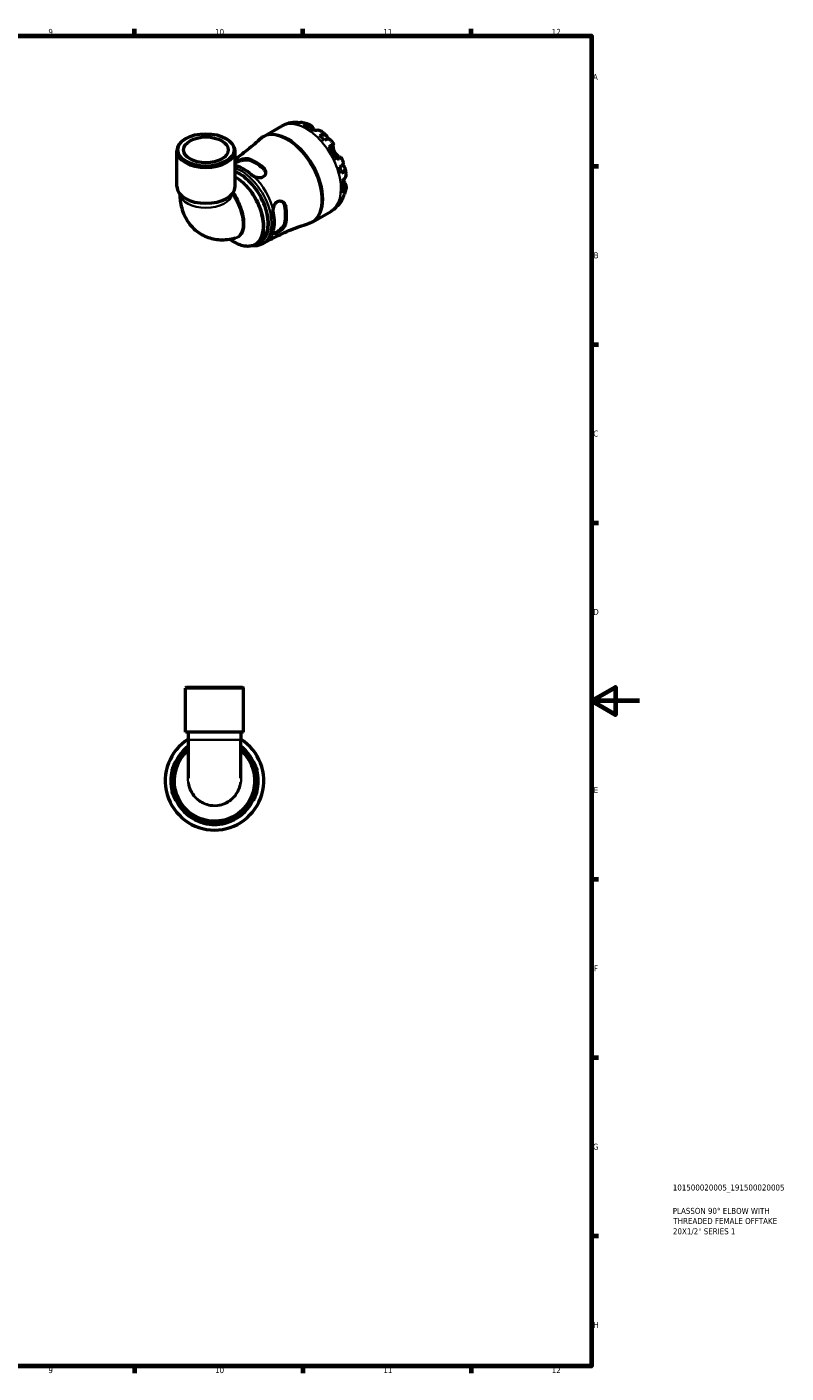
# Model space of a CAD drawing. Header units: millimetres. Extents: x 0 to 902, y 0 to 783.
# Tile 6 of 6: x 586 to 902, y 17 to 578. Entities that reach past the tile are written whole.
import ezdxf

# ---------------------------------------------------------------- set-up
doc = ezdxf.new("R2010")
doc.units = ezdxf.units.MM
for name, color, linetype, lineweight in [('Border (ISO)', 7, 'Continuous', 70), ('Title (ISO)', 7, 'Continuous', 50), ('Visible (ISO)', 7, 'Continuous', 50), ('Visible Narrow (ISO)', 7, 'Continuous', 35)]:
    doc.layers.add(name, color=color, linetype=linetype, lineweight=lineweight)
doc.styles.add('Note Text (ISO)', font='tahoma.ttf')

# ---------------------------------------------------------------- blocks, each defined once
blk = doc.blocks.new('Borders Default Border')
at = {"layer": 'Border (ISO)'}
for p, q in [((630.75, 574), (630.75, 576.9)), ((700.83, 574), (700.83, 576.9)), ((770.92, 574), (770.92, 576.9)), ((821, 519.75), (823.9, 519.75)), ((821, 445.5), (823.9, 445.5)), ((821, 371.25), (823.9, 371.25)), ((821, 222.75), (823.9, 222.75)), ((821, 148.5), (823.9, 148.5)), ((821, 74.25), (823.9, 74.25)), ((630.75, 20), (630.75, 17.1)), ((700.83, 20), (700.83, 17.1)), ((770.92, 20), (770.92, 17.1))]:
    blk.add_line(p, q, dxfattribs=at)
at = {"layer": 'Border (ISO)', "flags": 128}
for points in [[(20, 20), (20, 574), (821, 574), (821, 20), (20, 20)], [(841, 297), (821, 297), (831, 302.77), (831, 291.23), (821, 297)]]:
    blk.add_lwpolyline(points, dxfattribs=at)
at = {"layer": 'Border (ISO)', "color": 232, "true_color": 0xca0064, "char_height": 2.5, "attachment_point": 7, "style": 'Note Text (ISO)'}
for s, insert in [('9', (594.88, 574.35)), ('10', (664.29, 574.35)), ('11', (734.37, 574.4)), ('12', (804.46, 574.4)), ('A', (821.59, 555.62)), ('B', (821.89, 481.37)), ('C', (821.73, 407.08)), ('D', (821.73, 332.88)), ('E', (821.94, 258.63)), ('F', (822, 184.38)), ('G', (821.61, 110.08)), ('H', (821.74, 35.88)), ('9', (594.88, 17.05)), ('10', (664.29, 17.05)), ('11', (734.37, 17.1)), ('12', (804.46, 17.1))]:
    blk.add_mtext(s, dxfattribs=dict(at, insert=insert))
blk = doc.blocks.new('Title Blocks ISO')
at = {"layer": 'Title (ISO)', "color": 232, "true_color": 0xca0064, "style": 'Note Text (ISO)'}
for tag, p in [('PART_NUMBER_001', (33.84, 73.13)), ('DESCRIPTION_001', (33.84, 63.4)), ('DESCRIPTION_002', (34.09, 59.18)), ('DESCRIPTION_003', (33.91, 54.9))]:
    blk.add_attdef(tag, p, '', height=2.5, dxfattribs=at)

msp = doc.modelspace()

# ---------------------------------------------------------------- linework, layer by layer
at = {"layer": 'Visible (ISO)'}
for p, q in [((684.5296, 532.1479), (691.9601, 536.4269)), ((652.1659, 531.2676), (651.8749, 531.0987)), ((668.776, 531.2676), (669.067, 531.0987)), ((648.3608, 511.2336), (648.3608, 526.1865)), ((672.5811, 511.2336), (672.5811, 526.1865)), ((704.9899, 496.618), (712.4204, 500.8969)), ((681.2372, 487.1978), (682.8915, 488.1505)), ((684.0852, 487.4185), (685.4145, 488.184)), ((652.3377, 302.7413), (651.9277, 302.3313)), ((652.3377, 302.7413), (675.738, 302.7413)), ((675.738, 302.7413), (676.148, 302.3313)), ((676.148, 302.3313), (651.9277, 302.3313)), ((651.9277, 284.0413), (651.9277, 302.3313)), ((676.148, 284.0413), (676.148, 302.3313)), ((676.148, 284.0413), (651.9277, 284.0413)), ((653.1388, 284.0413), (653.1388, 280.8853)), ((653.1388, 280.8853), (653.1388, 264.9196)), ((674.937, 284.0413), (674.937, 280.8853)), ((674.937, 264.9196), (674.937, 280.8853))]:
    msp.add_line(p, q, dxfattribs=at)
for radius, start, end in [(20.5, 122.11803, 57.88197), (18.04, 127.168773, 52.831227), (18.2101, 166.017619, 193.982381), (18.2101, 346.017619, 13.982381), (18.2101, 256.017619, 283.982381)]:
    msp.add_arc((664.0379, 263.7413), radius, start, end, dxfattribs=at)
for major_axis in [(11.7002, 0), (9.3155, 0)]:
    msp.add_ellipse((660.471, 526.5217), major_axis=major_axis, ratio=0.5758617, dxfattribs=at)
for centre, major_axis, ratio, start_param, end_param in [((703.3216, 519.3134), (-10.1495, 17.6249), 0.57809312, 6.12712442, 6.13806002), ((703.3216, 519.3134), (-10.1495, 17.6249), 0.57809312, 5.81885803, 5.96598184), ((703.3216, 519.3134), (-10.1495, 17.6249), 0.57809312, 5.34172626, 5.65771545), ((660.471, 526.1865), (-12.1101, 0), 0.5758617, 5.50163969, 10.20632358), ((703.3216, 519.3134), (-10.1495, 17.6249), 0.57809312, 5.03345987, 5.18058367), ((703.3216, 519.3134), (-10.1495, 17.6249), 0.57809312, 4.55632809, 4.87231728), ((681.1849, 506.5657), (9.0875, -15.7806), 0.57809312, 2.11408961, 2.60216679), ((681.1849, 506.5657), (8.8029, -15.2865), 0.57809312, 2.10603338, 2.61022301), ((674.5028, 502.7177), (8.3887, -14.5673), 0.57809312, 0, 2.52051021), ((676.2352, 503.7154), (-9.0025, 15.6332), 0.57809312, 5.25333306, 5.74610864), ((703.3216, 519.3134), (-10.1495, 17.6249), 0.57809312, 4.2480617, 4.39518551), ((660.471, 511.2336), (-12.1101, 0), 0.5758617, 0, 3.14159265), ((703.3216, 519.3134), (-10.1495, 17.6249), 0.57809312, 3.77092993, 4.08691912), ((703.3216, 519.3134), (10.1495, -17.6249), 0.57809312, 0.32107089, 0.46819469), ((676.2352, 503.7154), (-9.0025, 15.6332), 0.57809312, 3.68253673, 4.17531232), ((681.1849, 506.5657), (8.8029, -15.2865), 0.57809312, 0.53523706, 1.03942669), ((681.1849, 506.5657), (9.0875, -15.7806), 0.57809312, 0.54329328, 1.03137046), ((703.3216, 519.3134), (10.1495, -17.6249), 0.57809312, 0.14512529, 0.1599283)]:
    msp.add_ellipse(centre, major_axis=major_axis, ratio=ratio, start_param=start_param, end_param=end_param, dxfattribs=at)
for points, knots in [([(691.9601, 536.4269), (692.1367, 536.5286), (692.3159, 536.6258), (692.6786, 536.8111), (692.8621, 536.8991), (693.2327, 537.0656), (693.4198, 537.1441), (693.7967, 537.2915), (693.9865, 537.3603), (694.3681, 537.4882), (694.5599, 537.5473), (694.7523, 537.6015)], [5.499720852, 5.499720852, 5.499720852, 5.499720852, 5.52874591, 5.52874591, 5.557770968, 5.557770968, 5.586796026, 5.586796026, 5.615821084, 5.615821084, 5.644846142, 5.644846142, 5.644846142, 5.644846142]), ([(694.9738, 537.6618), (695.19, 537.7185), (695.4067, 537.7691), (695.8402, 537.8585), (696.0571, 537.8972), (696.4901, 537.9632), (696.7062, 537.9905), (697.137, 538.034), (697.3517, 538.0502), (697.7789, 538.0721), (697.9914, 538.0778), (698.2027, 538.0786)], [5.655975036, 5.655975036, 5.655975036, 5.655975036, 5.688514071, 5.688514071, 5.721053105, 5.721053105, 5.75359214, 5.75359214, 5.786131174, 5.786131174, 5.818670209, 5.818670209, 5.818670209, 5.818670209]), ([(696.8565, 537.8891), (697.257, 538.0024), (697.6682, 538.0626), (698.4384, 538.0891), (698.8677, 538.055), (699.4132, 537.9385), (699.5345, 537.9078), (699.6544, 537.8731)], [0.151773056, 0.151773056, 0.151773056, 0.151773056, 0.295905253, 0.295905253, 0.444019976, 0.444019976, 0.486564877, 0.486564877, 0.486564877, 0.486564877]), ([(700.8732, 537.8285), (700.5527, 537.8887), (700.2261, 537.9086), (699.5734, 537.8779), (699.191, 537.8149), (698.8095, 537.6998)], [4.33640153, 4.33640153, 4.33640153, 4.33640153, 4.463837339, 4.463837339, 4.607969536, 4.607969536, 4.607969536, 4.607969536]), ([(700.8733, 537.8287), (701.0558, 537.7941), (701.2367, 537.7564), (701.5953, 537.6748), (701.773, 537.6309), (702.125, 537.5375), (702.2994, 537.488), (702.6449, 537.3835), (702.8161, 537.3285), (703.1551, 537.2136), (703.323, 537.1536), (703.4893, 537.0912)], [5.960402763, 5.960402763, 5.960402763, 5.960402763, 5.990593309, 5.990593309, 6.020783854, 6.020783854, 6.050974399, 6.050974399, 6.081164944, 6.081164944, 6.11135549, 6.11135549, 6.11135549, 6.11135549]), ([(701.0589, 537.0369), (701.4181, 537.1579), (701.7688, 537.2312), (702.4018, 537.2907), (702.7405, 537.279), (703.3723, 537.1509), (703.6654, 537.0346), (704.1604, 536.7429), (704.4073, 536.5396), (704.7659, 536.1191), (704.8962, 535.9268), (705.0064, 535.7251)], [0.151783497, 0.151783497, 0.151783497, 0.151783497, 0.29453183, 0.29453183, 0.442725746, 0.442725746, 0.590919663, 0.590919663, 0.740909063, 0.740909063, 0.843864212, 0.843864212, 0.843864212, 0.843864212]), ([(705.0064, 535.7251), (705.0177, 535.7044), (705.0293, 535.6832), (705.1049, 535.5459), (705.1755, 535.4199), (705.3176, 535.1713), (705.3868, 535.0522), (705.5463, 534.7838), (705.6375, 534.6336), (705.7347, 534.479)], [-0.519418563, -0.519418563, -0.519418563, -0.519418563, -0.508141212, -0.508141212, -0.447461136, -0.447461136, -0.396897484, -0.396897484, -0.3384411, -0.3384411, -0.3384411, -0.3384411]), ([(708.7378, 534.077), (708.6393, 534.1548), (708.5383, 534.2239), (708.1909, 534.4286), (707.8977, 534.5449), (707.2659, 534.6729), (706.9273, 534.6847), (706.2943, 534.6251), (705.9436, 534.5519), (705.5844, 534.4309)], [4.224067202, 4.224067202, 4.224067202, 4.224067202, 4.285120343, 4.285120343, 4.433314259, 4.433314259, 4.581508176, 4.581508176, 4.724256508, 4.724256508, 4.724256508, 4.724256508]), ([(707.8338, 532.503), (708.1781, 532.6396), (708.5045, 532.7348), (709.0748, 532.8439), (709.3692, 532.8656), (709.896, 532.8171), (710.1283, 532.747), (710.4984, 532.5491), (710.6701, 532.403), (710.9345, 532.0278), (711.0272, 531.7987), (711.1184, 531.3866), (711.1407, 531.1844), (711.1425, 530.9628)], [0.151773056, 0.151773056, 0.151773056, 0.151773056, 0.295905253, 0.295905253, 0.444019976, 0.444019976, 0.592134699, 0.592134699, 0.740559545, 0.740559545, 0.888984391, 0.888984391, 0.997299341, 0.997299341, 0.997299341, 0.997299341]), ([(708.7381, 534.0775), (708.87, 533.9735), (709.0008, 533.8681), (709.26, 533.6546), (709.3884, 533.5464), (709.643, 533.3275), (709.7692, 533.2167), (710.0192, 532.9925), (710.1431, 532.8791), (710.3886, 532.6497), (710.5103, 532.5338), (710.6308, 532.4167)], [0.181555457, 0.181555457, 0.181555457, 0.181555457, 0.211256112, 0.211256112, 0.240956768, 0.240956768, 0.270657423, 0.270657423, 0.300358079, 0.300358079, 0.330058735, 0.330058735, 0.330058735, 0.330058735]), ([(682.7282, 530.8087), (681.8428, 529.9758), (680.926, 529.1513), (679.0338, 527.5275), (678.0583, 526.7283), (676.054, 525.1631), (675.0252, 524.3972), (673.5134, 523.3261), (673.0493, 523.0044), (672.5811, 522.6869)], [5.363748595, 5.363748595, 5.363748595, 5.363748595, 5.3909430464, 5.3909430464, 5.4181374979, 5.4181374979, 5.4453319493, 5.4453319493, 5.4572095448, 5.4572095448, 5.4572095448, 5.4572095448]), ([(682.7282, 530.8087), (682.8371, 530.9111), (682.9484, 531.0112), (683.1757, 531.2062), (683.2917, 531.3012), (683.528, 531.4858), (683.6484, 531.5754), (683.8934, 531.749), (684.018, 531.8329), (684.271, 531.9949), (684.3994, 532.0729), (684.5296, 532.1479)], [5.363748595, 5.363748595, 5.363748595, 5.363748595, 5.390943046, 5.390943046, 5.418137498, 5.418137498, 5.445331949, 5.445331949, 5.472526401, 5.472526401, 5.499720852, 5.499720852, 5.499720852, 5.499720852]), ([(712.0877, 530.8808), (712.0339, 530.9415), (711.9585, 530.9834), (711.7479, 531.0387), (711.5787, 531.0423), (711.1608, 530.9759), (710.9121, 530.9059), (710.4098, 530.7252), (710.112, 530.5998), (709.7868, 530.443)], [4.058645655, 4.058645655, 4.058645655, 4.058645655, 4.167607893, 4.167607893, 4.315722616, 4.315722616, 4.463837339, 4.463837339, 4.607969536, 4.607969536, 4.607969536, 4.607969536]), ([(711.7641, 527.9126), (712.0709, 528.089), (712.3428, 528.2453), (712.7893, 528.5015), (713.0015, 528.6232), (713.3325, 528.8124), (713.4513, 528.8801), (713.5936, 528.9604), (713.6292, 528.98), (713.6043, 528.9639), (713.5711, 528.9441), (713.5191, 528.9135)], [0.151783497, 0.151783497, 0.151783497, 0.151783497, 0.29453183, 0.29453183, 0.442725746, 0.442725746, 0.590919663, 0.590919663, 0.740909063, 0.740909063, 0.843864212, 0.843864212, 0.843864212, 0.843864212]), ([(712.088, 530.881), (712.1953, 530.7586), (712.3015, 530.6352), (712.5119, 530.3863), (712.616, 530.261), (712.8222, 530.0083), (712.9242, 529.881), (713.126, 529.6247), (713.2259, 529.4955), (713.4235, 529.2356), (713.5212, 529.1047), (713.6178, 528.9729)], [0.454628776, 0.454628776, 0.454628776, 0.454628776, 0.483311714, 0.483311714, 0.511994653, 0.511994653, 0.540677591, 0.540677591, 0.56936053, 0.56936053, 0.598043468, 0.598043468, 0.598043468, 0.598043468]), ([(713.5191, 528.9135), (713.4966, 528.9002), (713.4756, 528.877), (713.4293, 528.796), (713.4061, 528.7277), (713.3712, 528.5509), (713.3593, 528.4439), (713.3484, 528.1467), (713.3556, 527.9434), (713.4168, 527.4006), (713.4865, 527.0472), (713.7199, 526.2994), (713.8859, 525.9124), (714.0971, 525.5465)], [-0.51605321, -0.51605321, -0.51605321, -0.51605321, -0.469273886, -0.469273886, -0.40272959, -0.40272959, -0.337544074, -0.337544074, -0.24860938, -0.24860938, -0.126741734, -0.126741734, 0, 0, 0, 0]), ([(672.5811, 521.2758), (672.6335, 521.3186), (672.6901, 521.362), (672.9948, 521.5831), (673.2967, 521.7639), (673.9904, 522.1177), (674.372, 522.285), (675.2371, 522.6011), (675.72, 522.7382), (676.6438, 522.9052), (677.0831, 522.9368), (677.6927, 522.8904), (677.8925, 522.8561), (678.0737, 522.8039)], [-0.719461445, -0.719461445, -0.719461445, -0.719461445, -0.688043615, -0.688043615, -0.561651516, -0.561651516, -0.434762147, -0.434762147, -0.28471504, -0.28471504, -0.138079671, -0.138079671, -0.05847623, -0.05847623, -0.05847623, -0.05847623]), ([(672.5818, 520.8935), (672.7348, 521.0127), (672.9197, 521.1343), (673.4362, 521.4317), (673.8288, 521.6226), (674.6779, 521.9637), (675.1345, 522.1131), (676.0044, 522.3303), (676.478, 522.4095), (677.3531, 522.4507), (677.7546, 522.4118), (678.0737, 522.3231)], [0.989508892, 0.989508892, 0.989508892, 0.989508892, 1.076149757, 1.076149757, 1.208626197, 1.208626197, 1.341102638, 1.341102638, 1.480893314, 1.480893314, 1.620683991, 1.620683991, 1.620683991, 1.620683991]), ([(714.0971, 525.5465), (714.2014, 525.3658), (714.3158, 525.1915), (714.5686, 524.8488), (714.7075, 524.6827), (715.0705, 524.2929), (715.2979, 524.0891), (715.7177, 523.7637), (715.9075, 523.6401), (716.1913, 523.484), (716.2954, 523.4362), (716.4727, 523.3717), (716.5457, 523.3546), (716.6362, 523.349), (716.664, 523.3513), (716.6868, 523.3576)], [0, 0, 0, 0, 0.062603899, 0.062603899, 0.129460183, 0.129460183, 0.232276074, 0.232276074, 0.327660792, 0.327660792, 0.394395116, 0.394395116, 0.459817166, 0.459817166, 0.496814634, 0.496814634, 0.496814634, 0.496814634]), ([(716.8177, 523.4303), (716.817, 523.4307), (716.7822, 523.4115), (716.6513, 523.3375), (716.5325, 523.2699), (716.2015, 523.0806), (715.9893, 522.959), (715.5428, 522.7027), (715.2709, 522.5465), (714.9641, 522.3701)], [4.158918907, 4.158918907, 4.158918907, 4.158918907, 4.285120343, 4.285120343, 4.433314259, 4.433314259, 4.581508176, 4.581508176, 4.724256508, 4.724256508, 4.724256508, 4.724256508]), ([(716.8178, 523.4304), (716.8836, 523.2808), (716.9481, 523.1307), (717.0745, 522.8296), (717.1364, 522.6786), (717.2575, 522.3756), (717.3168, 522.2236), (717.4325, 521.9187), (717.4891, 521.7658), (717.5994, 521.4592), (717.6532, 521.3055), (717.7056, 521.1514)], [0.97277761, 0.97277761, 0.97277761, 0.97277761, 1.001459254, 1.001459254, 1.030140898, 1.030140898, 1.058822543, 1.058822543, 1.087504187, 1.087504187, 1.116185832, 1.116185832, 1.116185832, 1.116185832]), ([(684.2962, 519.2206), (684.4422, 519.0945), (684.5746, 518.9576), (684.9485, 518.4934), (685.1301, 518.1365), (685.334, 517.3838), (685.3499, 516.9894), (685.2061, 516.2854), (685.0662, 515.9746), (684.6532, 515.4552), (684.3919, 515.2492), (683.7787, 514.9617), (683.4403, 514.8804), (682.6763, 514.8279), (682.254, 514.8705), (681.3536, 515.0795), (680.8803, 515.2609), (680.4418, 515.4898)], [-1.00059215, -1.00059215, -1.00059215, -1.00059215, -0.93647855, -0.93647855, -0.79641313, -0.79641313, -0.65147362, -0.65147362, -0.52256343, -0.52256343, -0.39961031, -0.39961031, -0.28133645, -0.28133645, -0.14982907, -0.14982907, 0, 0, 0, 0]), ([(684.2962, 518.7398), (684.6153, 518.461), (684.8865, 518.1125), (685.2, 517.4512), (685.2813, 517.1497), (685.3098, 516.8602)], [-0.544534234, -0.544534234, -0.544534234, -0.544534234, -0.404743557, -0.404743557, -0.297922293, -0.297922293, -0.297922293, -0.297922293]), ([(716.1679, 519.3907), (716.4668, 519.5929), (716.725, 519.7869), (717.134, 520.1294), (717.3197, 520.3085), (717.5876, 520.6345), (717.6699, 520.7814), (717.7288, 520.9895), (717.7307, 521.0751), (717.7053, 521.1513)], [0.151773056, 0.151773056, 0.151773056, 0.151773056, 0.295905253, 0.295905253, 0.444019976, 0.444019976, 0.592134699, 0.592134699, 0.701565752, 0.701565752, 0.701565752, 0.701565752]), ([(717.2918, 520.2917), (717.4899, 520.1772), (717.6593, 520.054), (717.9735, 519.7673), (718.1248, 519.5738), (718.316, 519.1599), (718.3559, 518.9395), (718.3408, 518.5225), (718.2846, 518.2876), (718.0618, 517.8097), (717.895, 517.5668), (717.5142, 517.1297), (717.2679, 516.8956), (716.9769, 516.6667)], [3.75911612, 3.75911612, 3.75911612, 3.75911612, 3.870758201, 3.870758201, 4.019183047, 4.019183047, 4.167607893, 4.167607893, 4.315722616, 4.315722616, 4.463837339, 4.463837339, 4.607969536, 4.607969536, 4.607969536, 4.607969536]), ([(717.5239, 513.751), (717.8089, 514.0006), (718.0483, 514.2667), (718.4174, 514.7831), (718.5773, 515.0811), (718.7837, 515.6899), (718.8302, 516.0007), (718.8275, 516.4044), (718.8181, 516.528), (718.7997, 516.6539)], [0.151783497, 0.151783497, 0.151783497, 0.151783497, 0.29453183, 0.29453183, 0.442725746, 0.442725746, 0.590919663, 0.590919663, 0.653000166, 0.653000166, 0.653000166, 0.653000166]), ([(718.3073, 519.1222), (718.3485, 518.9594), (718.3881, 518.7961), (718.4641, 518.469), (718.5004, 518.3051), (718.5697, 517.9766), (718.6026, 517.812), (718.6651, 517.4822), (718.6946, 517.317), (718.7501, 516.9859), (718.7761, 516.8201), (718.8003, 516.6539)], [1.240711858, 1.240711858, 1.240711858, 1.240711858, 1.270400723, 1.270400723, 1.300089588, 1.300089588, 1.329778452, 1.329778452, 1.359467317, 1.359467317, 1.389156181, 1.389156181, 1.389156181, 1.389156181]), ([(718.3707, 512.5775), (718.4898, 512.382), (718.5907, 512.1738), (718.7745, 511.6551), (718.8264, 511.3408), (718.8302, 510.7684), (718.7837, 510.4576), (718.5773, 509.8488), (718.4174, 509.5508), (718.0483, 509.0344), (717.8089, 508.7683), (717.5239, 508.5187)], [4.032175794, 4.032175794, 4.032175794, 4.032175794, 4.135130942, 4.135130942, 4.285120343, 4.285120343, 4.433314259, 4.433314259, 4.581508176, 4.581508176, 4.724256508, 4.724256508, 4.724256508, 4.724256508]), ([(717.6419, 513.8576), (717.7261, 513.6976), (717.8096, 513.5446), (717.9842, 513.2321), (718.0737, 513.0768), (718.2339, 512.8041), (718.305, 512.6853), (718.3707, 512.5775)], [-1.877224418, -1.877224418, -1.877224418, -1.877224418, -1.819730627, -1.819730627, -1.753767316, -1.753767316, -1.693995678, -1.693995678, -1.693995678, -1.693995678]), ([(718.7927, 510.6004), (718.764, 510.4254), (718.7323, 510.2501), (718.6631, 509.8994), (718.6255, 509.7239), (718.5441, 509.3728), (718.5002, 509.1972), (718.406, 508.846), (718.3556, 508.6704), (718.248, 508.3194), (718.1907, 508.144), (718.1299, 507.9688)], [1.742748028, 1.742748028, 1.742748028, 1.742748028, 1.772924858, 1.772924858, 1.803101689, 1.803101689, 1.83327852, 1.83327852, 1.863455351, 1.863455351, 1.893632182, 1.893632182, 1.893632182, 1.893632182]), ([(649.5758, 508.189), (649.6092, 506.2589), (649.8486, 504.3012), (650.9621, 500.2226), (651.8959, 498.0877), (654.548, 494.4124), (656.1652, 492.847), (659.7239, 490.6118), (661.5907, 489.8698), (665.4637, 489.0384), (667.4601, 488.986), (670.5337, 489.3371), (671.6868, 489.5812), (672.791, 489.9054)], [3.16138134, 3.16138134, 3.16138134, 3.16138134, 3.40787978, 3.40787978, 3.67416692, 3.67416692, 3.90675092, 3.90675092, 4.11266498, 4.11266498, 4.33249734, 4.33249734, 4.47302831, 4.47302831, 4.47302831, 4.47302831]), ([(671.3917, 508.2196), (671.4004, 508.1438), (671.4094, 508.0972), (671.4136, 508.0777), (671.4141, 508.0757), (671.4141, 508.0757)], [3.264912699, 3.264912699, 3.264912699, 3.264912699, 3.360114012, 3.360114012, 3.384013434, 3.384013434, 3.384013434, 3.384013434]), ([(688.5149, 501.5068), (688.5317, 501.9041), (688.5865, 502.3056), (688.7823, 503.0998), (688.9271, 503.4887), (689.3075, 504.1759), (689.5382, 504.4702), (690.0844, 504.9354), (690.3923, 505.0957), (691.046, 505.2571), (691.3818, 505.2551), (692.0882, 505.0902), (692.4483, 504.8995), (693.0543, 504.3666), (693.3009, 504.0295), (693.5649, 503.4284), (693.6348, 503.203), (693.6799, 502.9676)], [-1.05903675, -1.05903675, -1.05903675, -1.05903675, -0.93859805, -0.93859805, -0.81195856, -0.81195856, -0.68804423, -0.68804423, -0.56165207, -0.56165207, -0.43476235, -0.43476235, -0.28471528, -0.28471528, -0.13807961, -0.13807961, -0.05847623, -0.05847623, -0.05847623, -0.05847623]), ([(692.1356, 505.0321), (692.3744, 504.8616), (692.5972, 504.6385), (693.0153, 504.0331), (693.1819, 503.6233), (693.264, 503.2071)], [1.373268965, 1.373268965, 1.373268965, 1.373268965, 1.480893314, 1.480893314, 1.620683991, 1.620683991, 1.620683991, 1.620683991]), ([(717.0206, 505.533), (716.9152, 505.3504), (716.8048, 505.1691), (716.5739, 504.8098), (716.4533, 504.6319), (716.202, 504.2801), (716.0712, 504.1063), (715.7993, 503.7638), (715.6582, 503.595), (715.3658, 503.2635), (715.2145, 503.1007), (715.0582, 502.9414)], [2.035262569, 2.035262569, 2.035262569, 2.035262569, 2.067797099, 2.067797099, 2.100331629, 2.100331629, 2.132866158, 2.132866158, 2.165400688, 2.165400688, 2.197935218, 2.197935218, 2.197935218, 2.197935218]), ([(717.563, 506.8928), (717.5314, 506.7629), (717.495, 506.6337), (717.3197, 506.0954), (717.134, 505.7075), (716.725, 505.0553), (716.4668, 504.7302), (716.1679, 504.4408)], [4.270034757, 4.270034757, 4.270034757, 4.270034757, 4.315722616, 4.315722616, 4.463837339, 4.463837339, 4.607969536, 4.607969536, 4.607969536, 4.607969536]), ([(716.9769, 506.233), (717.2679, 506.5049), (717.5142, 506.8036), (717.8714, 507.3569), (718.0205, 507.6554), (718.1298, 507.9688)], [0.151773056, 0.151773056, 0.151773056, 0.151773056, 0.295905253, 0.295905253, 0.425876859, 0.425876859, 0.425876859, 0.425876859]), ([(714.8379, 502.7223), (714.6944, 502.5831), (714.547, 502.4469), (714.2449, 502.1811), (714.0901, 502.0514), (713.7735, 501.7994), (713.6117, 501.677), (713.2816, 501.44), (713.1134, 501.3255), (712.7711, 501.1048), (712.597, 500.9986), (712.4204, 500.8969)], [2.213002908, 2.213002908, 2.213002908, 2.213002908, 2.242027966, 2.242027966, 2.271053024, 2.271053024, 2.300078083, 2.300078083, 2.329103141, 2.329103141, 2.358128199, 2.358128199, 2.358128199, 2.358128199]), ([(685.4145, 488.184), (686.5447, 488.8348), (687.6902, 489.4591), (690.0028, 490.6497), (691.1698, 491.2161), (693.5157, 492.288), (694.6945, 492.7934), (697.0543, 493.7413), (698.2352, 494.1838), (700.5894, 495.0054), (701.7626, 495.3844), (702.9274, 495.7321)], [2.358128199, 2.358128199, 2.358128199, 2.358128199, 2.38532265, 2.38532265, 2.412517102, 2.412517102, 2.439711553, 2.439711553, 2.466906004, 2.466906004, 2.494100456, 2.494100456, 2.494100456, 2.494100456]), ([(693.6799, 495.7732), (693.6436, 495.6252), (693.591, 495.4726), (693.3754, 494.9773), (693.1567, 494.6286), (692.6058, 493.9337), (692.2718, 493.5898), (691.5893, 492.9862), (691.2497, 492.7238), (690.5926, 492.2752), (690.2831, 492.0914), (689.727, 491.8157), (689.4871, 491.7249), (689.0591, 491.6338), (688.8847, 491.646), (688.6154, 491.7997), (688.5358, 491.9583), (688.5149, 492.1883)], [-1.00063052, -1.00063052, -1.00063052, -1.00063052, -0.93650031, -0.93650031, -0.79641238, -0.79641238, -0.65147736, -0.65147736, -0.52257073, -0.52257073, -0.39961707, -0.39961707, -0.28133925, -0.28133925, -0.14982845, -0.14982845, -0.00003802, -0.00003802, -0.00003802, -0.00003802]), ([(693.264, 496.0126), (693.1819, 495.6911), (693.0153, 495.3231), (692.5428, 494.5846), (692.2376, 494.2135), (691.6148, 493.5684), (691.2571, 493.2477), (690.5368, 492.6835), (690.1749, 492.4394), (689.8626, 492.2596), (689.5504, 492.0798), (689.2526, 491.9439), (688.861, 491.8397), (688.7322, 491.8277), (688.6261, 491.8406)], [-0.544534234, -0.544534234, -0.544534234, -0.544534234, -0.404743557, -0.404743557, -0.264952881, -0.264952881, -0.13247644, -0.13247644, 0, 0, 0, 0.13247644, 0.13247644, 0.215057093, 0.215057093, 0.215057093, 0.215057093]), ([(704.9899, 496.618), (704.8597, 496.543), (704.7278, 496.4711), (704.4607, 496.3336), (704.3255, 496.268), (704.0525, 496.1432), (703.9146, 496.0841), (703.6363, 495.9723), (703.4959, 495.9196), (703.2131, 495.821), (703.0707, 495.7749), (702.9274, 495.7321)], [2.358128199, 2.358128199, 2.358128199, 2.358128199, 2.38532265, 2.38532265, 2.412517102, 2.412517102, 2.439711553, 2.439711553, 2.466906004, 2.466906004, 2.494100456, 2.494100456, 2.494100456, 2.494100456]), ([(681.2372, 487.1978), (680.6794, 486.8766), (680.071, 486.6438), (678.7885, 486.3634), (678.1147, 486.3155), (676.7315, 486.3964), (676.0218, 486.5251), (674.5876, 486.946), (673.863, 487.2384), (672.4177, 487.973), (671.697, 488.4154), (670.9878, 488.9249)], [3.928939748, 3.928939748, 3.928939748, 3.928939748, 4.110202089, 4.110202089, 4.291464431, 4.291464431, 4.472726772, 4.472726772, 4.653989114, 4.653989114, 4.835251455, 4.835251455, 4.835251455, 4.835251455]), ([(684.0852, 487.4185), (683.1192, 486.8622), (682.0121, 486.5573), (680.4418, 486.4945), (680.0361, 486.5078), (679.625, 486.5494)], [2.358128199, 2.358128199, 2.358128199, 2.358128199, 2.652159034, 2.652159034, 2.751988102, 2.751988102, 2.751988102, 2.751988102]), ([(653.1409, 276.5366), (652.2499, 275.7789), (651.4372, 274.9291), (648.8523, 271.5751), (647.6642, 268.6272), (647.0004, 262.5973), (647.49, 259.5277), (649.9382, 254.1331), (651.854, 251.7968), (656.6969, 248.3162), (659.6558, 247.2301), (665.5753, 246.7528), (668.5221, 247.2833), (673.7839, 249.7394), (676.0903, 251.6674), (679.3671, 256.3069), (680.3932, 258.971), (681.0708, 264.5701), (680.6703, 267.5055), (678.6445, 272.4113), (677.2162, 274.4584), (675.2631, 276.256), (675.1014, 276.3991), (674.9369, 276.539)], [-7.14853577, -7.14853577, -7.14853577, -7.14853577, -6.93977648, -6.93977648, -6.39284024, -6.39284024, -5.8571548, -5.8571548, -5.33555702, -5.33555702, -4.79285813, -4.79285813, -4.27568049, -4.27568049, -3.75654252, -3.75654252, -3.26204982, -3.26204982, -2.74999714, -2.74999714, -2.31479086, -2.31479086, -2.27626106, -2.27626106, -2.27626106, -2.27626106]), ([(646.3673, 268.1413), (646.4187, 268.3479), (646.4747, 268.5533), (646.665, 269.1968), (646.8122, 269.6159), (647.1154, 270.3799), (647.2705, 270.7197), (647.523, 271.2289), (647.6234, 271.4107), (647.7534, 271.626), (647.7841, 271.6633), (647.7709, 271.5957), (647.7302, 271.4972), (647.5872, 271.1648), (647.4806, 270.9209), (647.2228, 270.2864), (647.0692, 269.8833), (646.9217, 269.4403)], [-1.00063052, -1.00063052, -1.00063052, -1.00063052, -0.93650031, -0.93650031, -0.79641238, -0.79641238, -0.65147736, -0.65147736, -0.52257073, -0.52257073, -0.39961707, -0.39961707, -0.28133925, -0.28133925, -0.14982845, -0.14982845, -0.00003802, -0.00003802, -0.00003802, -0.00003802]), ([(681.154, 269.4403), (681.0355, 269.7963), (680.9131, 270.1269), (680.677, 270.7254), (680.5651, 270.9876), (680.3925, 271.3882), (680.3325, 271.526), (680.2848, 271.6627), (680.2994, 271.6565), (680.4029, 271.4966), (680.4902, 271.3445), (680.7281, 270.8822), (680.885, 270.5516), (681.2002, 269.787), (681.3573, 269.3574), (681.5739, 268.6519), (681.6447, 268.3975), (681.7085, 268.1413)], [-1.05903675, -1.05903675, -1.05903675, -1.05903675, -0.93859805, -0.93859805, -0.81195856, -0.81195856, -0.68804423, -0.68804423, -0.56165207, -0.56165207, -0.43476235, -0.43476235, -0.28471528, -0.28471528, -0.13807961, -0.13807961, -0.05847623, -0.05847623, -0.05847623, -0.05847623]), ([(646.9217, 258.0422), (647.0403, 257.6862), (647.1627, 257.3557), (647.3987, 256.7572), (647.5107, 256.495), (647.6833, 256.0944), (647.7432, 255.9566), (647.791, 255.8199), (647.7763, 255.8261), (647.6728, 255.986), (647.5856, 256.138), (647.3477, 256.6004), (647.1908, 256.931), (646.8756, 257.6956), (646.7185, 258.1252), (646.5019, 258.8307), (646.4311, 259.085), (646.3673, 259.3413)], [-1.05903675, -1.05903675, -1.05903675, -1.05903675, -0.93859805, -0.93859805, -0.81195856, -0.81195856, -0.68804423, -0.68804423, -0.56165207, -0.56165207, -0.43476235, -0.43476235, -0.28471528, -0.28471528, -0.13807961, -0.13807961, -0.05847623, -0.05847623, -0.05847623, -0.05847623]), ([(681.7085, 259.3413), (681.657, 259.1347), (681.601, 258.9293), (681.4107, 258.2857), (681.2636, 257.8667), (680.9604, 257.1026), (680.8053, 256.7628), (680.5528, 256.2537), (680.4523, 256.0719), (680.3224, 255.8566), (680.2917, 255.8193), (680.3049, 255.8868), (680.3456, 255.9853), (680.4886, 256.3177), (680.5952, 256.5617), (680.853, 257.1962), (681.0066, 257.5993), (681.154, 258.0422)], [-1.00063052, -1.00063052, -1.00063052, -1.00063052, -0.93650031, -0.93650031, -0.79641238, -0.79641238, -0.65147736, -0.65147736, -0.52257073, -0.52257073, -0.39961707, -0.39961707, -0.28133925, -0.28133925, -0.14982845, -0.14982845, -0.00003802, -0.00003802, -0.00003802, -0.00003802]), ([(659.6379, 246.0707), (659.4313, 246.1221), (659.2259, 246.1781), (658.5823, 246.3684), (658.1633, 246.5156), (657.3992, 246.8188), (657.0594, 246.9739), (656.5503, 247.2264), (656.3685, 247.3268), (656.1532, 247.4568), (656.1159, 247.4875), (656.1834, 247.4743), (656.2819, 247.4336), (656.6143, 247.2906), (656.8583, 247.184), (657.4928, 246.9262), (657.8959, 246.7726), (658.3388, 246.6251)], [-1.00063052, -1.00063052, -1.00063052, -1.00063052, -0.93650031, -0.93650031, -0.79641238, -0.79641238, -0.65147736, -0.65147736, -0.52257073, -0.52257073, -0.39961707, -0.39961707, -0.28133925, -0.28133925, -0.14982845, -0.14982845, -0.00003802, -0.00003802, -0.00003802, -0.00003802]), ([(669.7369, 246.6251), (670.0929, 246.7437), (670.4235, 246.8661), (671.022, 247.1021), (671.2842, 247.2141), (671.6848, 247.3867), (671.8226, 247.4466), (671.9593, 247.4944), (671.9531, 247.4797), (671.7931, 247.3762), (671.6411, 247.289), (671.1788, 247.0511), (670.8482, 246.8942), (670.0836, 246.579), (669.654, 246.4219), (668.9485, 246.2053), (668.6941, 246.1345), (668.4379, 246.0707)], [-1.05903675, -1.05903675, -1.05903675, -1.05903675, -0.93859805, -0.93859805, -0.81195856, -0.81195856, -0.68804423, -0.68804423, -0.56165207, -0.56165207, -0.43476235, -0.43476235, -0.28471528, -0.28471528, -0.13807961, -0.13807961, -0.05847623, -0.05847623, -0.05847623, -0.05847623])]:
    msp.add_open_spline(points, degree=3, knots=knots, dxfattribs=at)
for points in [[(694.9738, 537.6618), (694.9422, 537.6535), (694.9106, 537.6449), (694.8791, 537.6361)], [(673.1239, 519.8102), (672.9197, 519.8684), (672.7348, 519.9372), (672.5816, 520.0139)], [(680.4418, 515.4898), (680.0284, 515.7056), (679.6501, 515.9637), (679.3465, 516.2269)], [(688.6062, 500.1886), (688.5298, 500.5836), (688.4952, 501.0407), (688.5149, 501.5068)], [(714.9641, 502.8478), (714.9959, 502.8786), (715.0272, 502.9098), (715.0582, 502.9414)], [(670.9878, 488.9249), (670.7903, 489.0668), (670.5928, 489.2087), (670.3953, 489.3506)], [(688.5149, 492.1883), (688.4952, 492.4052), (688.5298, 492.6871), (688.6062, 492.9942)]]:
    msp.add_open_spline(points, degree=3, dxfattribs=at)
at = {"layer": 'Visible Narrow (ISO)'}
for p, q in [((705.0064, 535.7251), (704.3168, 535.328)), ((713.5191, 528.9135), (711.7691, 527.9057)), ((678.0737, 522.3231), (678.0737, 522.8039)), ((684.2962, 519.2206), (684.2962, 518.7398)), ((718.3707, 512.5775), (717.6702, 512.1741)), ((693.264, 503.2071), (693.6799, 502.9676)), ((693.6799, 495.7732), (693.264, 496.0126)), ((653.2729, 280.8853), (674.8028, 280.8853)), ((646.3761, 268.1413), (646.5339, 268.1413)), ((681.5418, 268.1413), (681.6997, 268.1413)), ((646.5339, 259.3413), (646.3761, 259.3413)), ((681.6997, 259.3413), (681.5418, 259.3413)), ((659.6379, 246.0795), (659.6379, 246.2373)), ((668.4379, 246.2373), (668.4379, 246.0795))]:
    msp.add_line(p, q, dxfattribs=at)
for radius, start, end in [(20.427, 137.022064, 42.977936), (17.22, 143.340273, 36.659727)]:
    msp.add_arc((664.0379, 263.7413), radius, start, end, dxfattribs=at)
for centre, major_axis, ratio, start_param, end_param in [((702.1903, 518.6619), (-10.2302, 17.765), 0.57809312, 3.14159265, 6.28318531), ((694.2149, 514.0692), (-10.1937, 17.7017), 0.57809312, 3.0056204, 6.41915756), ((694.7597, 514.3829), (10.2302, -17.765), 0.57809312, 0, 3.14159265), ((675.0826, 503.0516), (9.0025, -15.6332), 0.57809312, 0, 2.5555083), ((674.5028, 502.7177), (8.5933, -14.9226), 0.57809312, 6.06299735, 8.79979617), ((672.7537, 514.7831), (-0.4092, -0.7106), 0.57809312, 3.92505711, 4.22734755), ((676.412, 503.8172), (9.0025, -15.6332), 0.57809312, 1.10874876, 2.03671131), ((660.471, 508.6534), (10.8991, 0), 0.5758617, 3.22142938, 6.20334858), ((676.412, 503.8172), (9.0025, -15.6332), 0.57809312, 0, 0.46591499)]:
    msp.add_ellipse(centre, major_axis=major_axis, ratio=ratio, start_param=start_param, end_param=end_param, dxfattribs=at)
for points, knots in [([(672.5811, 515.1144), (673.6925, 514.4601), (674.7994, 513.6184), (677.547, 511.0449), (679.1105, 509.0823), (681.6429, 504.876), (682.6295, 502.6457), (684.0242, 497.8733), (684.2952, 495.3499), (683.812, 491.118), (683.0938, 489.3884), (680.8082, 486.9738), (679.2021, 486.3492), (675.5402, 486.4843), (673.4904, 487.2385), (671.3163, 488.693), (671.1519, 488.8071), (670.9879, 488.9251)], [1.5813758, 1.5813758, 1.5813758, 1.5813758, 1.86373871, 1.86373871, 2.31479086, 2.31479086, 2.74999714, 2.74999714, 3.26204982, 3.26204982, 3.75654252, 3.75654252, 4.27568049, 4.27568049, 4.79285813, 4.79285813, 4.83525146, 4.83525146, 4.83525146, 4.83525146]), ([(681.236, 487.2), (681.7198, 487.4776), (682.1622, 487.8268), (683.684, 489.4429), (684.4069, 491.2015), (684.8782, 495.4987), (684.5898, 498.0586), (683.1438, 502.8864), (682.1259, 505.137), (679.5222, 509.3628), (677.9178, 511.3216), (675.0794, 513.9215), (673.9144, 514.7851), (672.7537, 515.4535)], [-3.92893975, -3.92893975, -3.92893975, -3.92893975, -3.75654252, -3.75654252, -3.26204982, -3.26204982, -2.74999714, -2.74999714, -2.31479086, -2.31479086, -1.86373871, -1.86373871, -1.57079633, -1.57079633, -1.57079633, -1.57079633]), ([(671.427, 508.2627), (671.5413, 508.0932), (671.6535, 507.9205), (672.3561, 506.8052), (672.8948, 505.7958), (673.7214, 504.0554), (674.0353, 503.3308), (674.8315, 501.2928), (675.2433, 499.9778), (675.8679, 497.0586), (675.9792, 495.4849), (675.614, 492.7691), (675.133, 491.635), (673.9398, 490.4115), (673.3994, 490.087), (672.7896, 489.9075)], [-2.7518056, -2.7518056, -2.7518056, -2.7518056, -2.69799275, -2.69799275, -2.40900577, -2.40900577, -2.20724066, -2.20724066, -1.8415138, -1.8415138, -1.36606887, -1.36606887, -0.88826062, -0.88826062, -0.6032247, -0.6032247, -0.6032247, -0.6032247]), ([(672.0104, 489.6923), (673.136, 489.6964), (674.1218, 490.1016), (675.6377, 491.6472), (676.1435, 492.8163), (676.5532, 495.6134), (676.4617, 497.2338), (675.8751, 500.2263), (675.4812, 501.5698), (674.7183, 503.6324), (674.4174, 504.3618), (673.6246, 506.1006), (673.1081, 507.097), (672.3354, 508.337), (672.1276, 508.6493), (671.9117, 508.9478)], [0.43186833, 0.43186833, 0.43186833, 0.43186833, 0.88826062, 0.88826062, 1.36606887, 1.36606887, 1.8415138, 1.8415138, 2.20724066, 2.20724066, 2.40900577, 2.40900577, 2.69799275, 2.69799275, 2.79931644, 2.79931644, 2.79931644, 2.79931644]), ([(677.6159, 273.303), (678.3182, 272.294), (678.9095, 271.2087), (680.4421, 267.4499), (680.8268, 264.5556), (680.1455, 259.0411), (679.1304, 256.4202), (675.8989, 251.8576), (673.6278, 249.9626), (668.4493, 247.5487), (665.5505, 247.0274), (659.7267, 247.4965), (656.8154, 248.5637), (652.0472, 251.985), (650.1591, 254.2818), (647.7396, 259.5893), (647.25, 262.6111), (647.8599, 268.3219), (648.8669, 271.0129), (650.459, 273.3037)], [2.52791736, 2.52791736, 2.52791736, 2.52791736, 2.74999714, 2.74999714, 3.26204982, 3.26204982, 3.75654252, 3.75654252, 4.27568049, 4.27568049, 4.79285813, 4.79285813, 5.33555702, 5.33555702, 5.8571548, 5.8571548, 6.39284024, 6.39284024, 6.89687918, 6.89687918, 6.89687918, 6.89687918]), ([(652.9121, 265.2929), (652.8632, 263.808), (653.0703, 262.3162), (654.2105, 258.9728), (655.3902, 257.2105), (658.4929, 254.5735), (660.4029, 253.6965), (664.4298, 253.0847), (666.54, 253.3654), (670.2158, 254.9782), (671.7938, 256.2624), (674.043, 259.3672), (674.7555, 261.1506), (675.149, 263.7575), (675.1911, 264.5263), (675.1646, 265.2933)], [-1.56221057, -1.56221057, -1.56221057, -1.56221057, -1.18278831, -1.18278831, -0.65873839, -0.65873839, -0.14002048, -0.14002048, 0.38475123, 0.38475123, 0.88826062, 0.88826062, 1.36606887, 1.36606887, 1.56219825, 1.56219825, 1.56219825, 1.56219825]), ([(674.8126, 263.1613), (674.8068, 263.1212), (674.8009, 263.0812), (674.5164, 261.2278), (673.8172, 259.4828), (671.616, 256.4462), (670.0737, 255.1911), (666.4822, 253.6149), (664.4208, 253.3406), (660.4867, 253.9385), (658.6207, 254.7954), (655.5876, 257.3733), (654.4331, 259.0962), (653.5421, 261.6982), (653.3704, 262.4236), (653.2656, 263.16)], [-1.37661155, -1.37661155, -1.37661155, -1.37661155, -1.36606887, -1.36606887, -0.88826062, -0.88826062, -0.38475123, -0.38475123, 0.14002048, 0.14002048, 0.65873839, 0.65873839, 1.18278831, 1.18278831, 1.37663374, 1.37663374, 1.37663374, 1.37663374])]:
    msp.add_open_spline(points, degree=3, knots=knots, dxfattribs=at)
msp.add_open_spline([(672.7537, 515.4535), (672.6962, 515.4866), (672.6386, 515.5193), (672.5811, 515.5515)], degree=3, dxfattribs=at)

# ---------------------------------------------------------------- block references
msp.add_blockref('Borders Default Border', (0, 0))
msp.add_blockref('Title Blocks ISO', (821, 20)).add_auto_attribs({'PART_NUMBER_001': '101500020005_191500020005', 'DESCRIPTION_001': 'PLASSON 90° ELBOW WITH', 'DESCRIPTION_002': 'THREADED FEMALE OFFTAKE', 'DESCRIPTION_003': '20X1/2" SERIES 1'})

doc.saveas('drawing.dxf')
